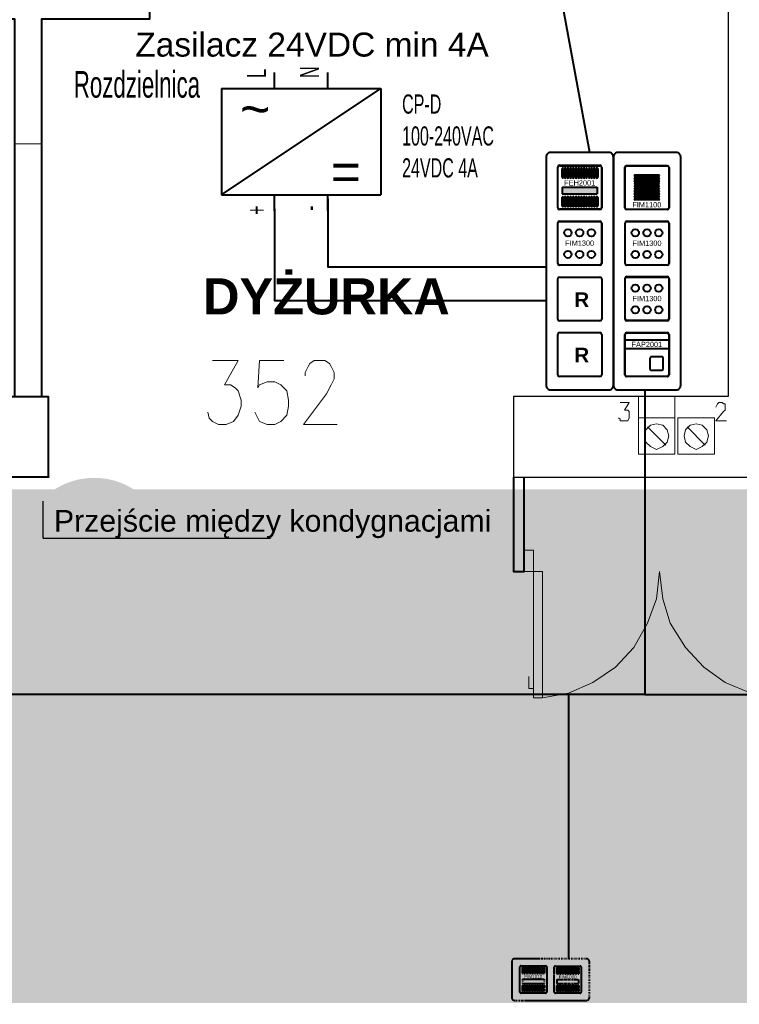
# Model space of a CAD drawing. Header units: millimetres. Extents: x 1 to 17496, y 1 to 30809.
# Tile 172 of 256: x 7559 to 7957, y 28782 to 29327. Entities that reach past the tile are written whole.
import ezdxf
from ezdxf.enums import TextEntityAlignment as Align

# ---------------------------------------------------------------- set-up
doc = ezdxf.new("R2010")
doc.units = ezdxf.units.MM
doc.linetypes.add('BORDER', pattern=[1.75, 0.5, -0.25, 0.5, -0.25, 0, -0.25])
doc.linetypes.add('CENTER', pattern=[2, 1.25, -0.25, 0.25, -0.25])
for name, color, linetype, lineweight in [('0_Przyz_centrale pielegniarskie', 1, 'Continuous', 40), ('0_Przyz_FIM1000', 1, 'CENTER', 40), ('0_Przyz_FIM1100', 1, 'BORDER', 40), ('0_Przyz_instalacja do central', 1, 'Continuous', 40), ('0_Przyz_Ramka x4', 1, 'BORDER', 40), ('0_Przyz_zasilacz', 30, 'Continuous', 40), ('2DE_TXTFUN', 41, 'Continuous', 18), ('2DE_TXTLNK', 171, 'Continuous', 18), ('2DE_TXTOTH', 41, 'Continuous', 18), ('2DE_TXTPFN', 151, 'Continuous', 18), ('N_SSP_ewakuacja', 4, 'CENTER', 40)]:
    doc.layers.add(name, color=color, linetype=linetype, lineweight=lineweight)
for name, color, linetype in [('2DE_TXTMARK', 41, 'Continuous'), ('2DE_TXTNUM', 11, 'Continuous'), ('2DE_TXTPIN', 131, 'Continuous'), ('CP_UCSSPEC', 7, 'Continuous'), ('Opisy', 255, 'Continuous'), ('PDF _Geometria', 7, 'Continuous'), ('SSP_pomoce', 7, 'Continuous')]:
    doc.layers.add(name, color=color, linetype=linetype)
doc.layers.get('CP_UCSSPEC').off()
doc.styles.add('arial', font='arialbd.ttf')
doc.styles.add('CP_ATTR', font='ARIAL.TTF')
doc.styles.add('CP_DESC', font='arial.ttf')
doc.styles.add('CP_ELATT', font='ARIAL.TTF')
doc.styles.add('CP_ELATT_IT', font='ARIAL.TTF', dxfattribs={"oblique": 15})

# ---------------------------------------------------------------- blocks, each defined once
blk = doc.blocks.new('CPELDDS28_zfcpn1o')
for q in [(0, 1.7), (10.5, 0)]:
    blk.add_line((0, 0), q)
at = {"linetype": 'ByBlock', "style": 'CP_ATTR', "flags": 12}
blk.add_attdef('TYPESIZE', (0.5, 0.3), '', height=1, dxfattribs=at)
at = {"linetype": 'ByBlock', "style": 'CP_ATTR', "flags": 9}
blk.add_attdef('VAL', text='', height=0.00005, rotation=270, dxfattribs=at).set_placement((0.732, 0.092), align=Align.MIDDLE_LEFT)
blk = doc.blocks.new('2de_abb_sig_046_18mvjo')
blk.add_lwpolyline([(0, 40), (0, 0, 0.414214), (1.5, -1.5), (21.5, -1.5, 0.414214), (23, 0), (23, 40, 0.414214), (21.5, 41.5), (1.5, 41.5, 0.414214)], format="xyb", close=True)
at = {"flags": 128}
for points in [[(4, 22.6), (4, 36.4)], [(4.6, 37), (18.4, 37)], [(19, 36.4), (19, 22.6)], [(18.4, 22), (4.6, 22)], [(4, 3.6), (4, 17.4)], [(4.6, 18), (18.4, 18)], [(19, 17.4), (19, 3.6)], [(18.4, 3), (4.6, 3)]]:
    blk.add_lwpolyline(points, dxfattribs=at)
for centre, start, end in [((4.6, 36.4), 90, 180), ((18.4, 36.4), 0, 90), ((4.6, 22.6), 180, 270), ((18.4, 22.6), 270, 0), ((4.6, 17.4), 90, 180), ((18.4, 17.4), 0, 90), ((4.6, 3.6), 180, 270), ((18.4, 3.6), 270, 0)]:
    blk.add_arc(centre, 0.6, start, end)
at = {"linetype": 'Continuous', "style": 'CP_ATTR', "flags": 9}
for tag in ['NAME', 'ARTICLE', 'MARK2', 'OTHER1', 'PRODUCT-TYPE', 'ORDER-NO', 'PRODUCER', 'VOLTAGE', 'CURRENT', 'POWER', 'CHARACTER', 'IP', 'OTHER', 'LINK', 'WEIGHT', 'NUMBER', 'GROUP', 'FUNCTION', 'EL-STATUS']:
    blk.add_attdef(tag, text='', height=0.00005, dxfattribs=at).set_placement((0, 0), align=Align.MIDDLE_LEFT)
at = {"layer": '2DE_TXTMARK', "linetype": 'ByBlock', "style": 'CP_ATTR', "width": 0.8, "flags": 8}
blk.add_attdef('MARK1', text='', height=1.8, dxfattribs=at).set_placement((11.5, 47), align=Align.CENTER)
at = {"layer": '2DE_TXTNUM', "style": 'CP_ELATT', "width": 0.8}
blk.add_attdef('TAG', text='', height=2.5, dxfattribs=at).set_placement((11.5, 43), align=Align.CENTER)
blk = doc.blocks.new('2de_abb_sig_048_1agh03')
blk.add_lwpolyline([(0, 78), (0, 0, 0.414214), (1.5, -1.5), (21.5, -1.5, 0.414214), (23, 0), (23, 78, 0.414214), (21.5, 79.5), (1.5, 79.5, 0.414214)], format="xyb", close=True)
at = {"flags": 128}
for points in [[(4, 60.6), (4, 74.4)], [(4.6, 75), (18.4, 75)], [(19, 74.4), (19, 60.6)], [(18.4, 60), (4.6, 60)], [(4, 41.6), (4, 55.4)], [(4.6, 56), (18.4, 56)], [(19, 55.4), (19, 41.6)], [(18.4, 41), (4.6, 41)], [(4.6, 37), (18.4, 37)], [(4, 22.6), (4, 36.4)], [(19, 36.4), (19, 22.6)], [(18.4, 22), (4.6, 22)], [(4, 3.6), (4, 17.4)], [(4.6, 18), (18.4, 18)], [(19, 17.4), (19, 3.6)], [(18.4, 3), (4.6, 3)]]:
    blk.add_lwpolyline(points, dxfattribs=at)
for centre, start, end in [((4.6, 74.4), 90, 180), ((18.4, 74.4), 0, 90), ((4.6, 60.6), 180, 270), ((18.4, 60.6), 270, 0), ((4.6, 55.4), 90, 180), ((18.4, 55.4), 0, 90), ((4.6, 41.6), 180, 270), ((18.4, 41.6), 270, 0), ((4.6, 36.4), 90, 180), ((18.4, 36.4), 0, 90), ((4.6, 22.6), 180, 270), ((18.4, 22.6), 270, 0), ((4.6, 17.4), 90, 180), ((18.4, 17.4), 0, 90), ((4.6, 3.6), 180, 270), ((18.4, 3.6), 270, 0)]:
    blk.add_arc(centre, 0.6, start, end)
at = {"linetype": 'Continuous', "style": 'CP_ATTR', "flags": 9}
for tag in ['NAME', 'ARTICLE', 'MARK2', 'OTHER1', 'PRODUCT-TYPE', 'ORDER-NO', 'PRODUCER', 'VOLTAGE', 'CURRENT', 'POWER', 'CHARACTER', 'IP', 'OTHER', 'LINK', 'WEIGHT', 'NUMBER', 'GROUP', 'FUNCTION', 'EL-STATUS']:
    blk.add_attdef(tag, text='', height=0.00005, dxfattribs=at).set_placement((0, 0), align=Align.MIDDLE_LEFT)
at = {"layer": '2DE_TXTMARK', "linetype": 'ByBlock', "style": 'CP_ATTR', "width": 0.8, "flags": 8}
blk.add_attdef('MARK1', text='', height=1.8, dxfattribs=at).set_placement((11.5, 85), align=Align.CENTER)
at = {"layer": '2DE_TXTNUM', "style": 'CP_ELATT', "width": 0.8}
blk.add_attdef('TAG', text='', height=2.5, dxfattribs=at).set_placement((11.5, 81), align=Align.CENTER)
blk = doc.blocks.new('2de_abb_sig_009_fzxdpzh')
at = {"flags": 128}
for points in [[(0, -6.9), (0, 6.9)], [(0.6, 7.5), (14.4, 7.5)], [(15, 6.9), (15, -6.9)], [(14.4, -7.5), (0.6, -7.5)]]:
    blk.add_lwpolyline(points, dxfattribs=at)
for centre in [(3.5, 3.55), (7.5, 3.55), (11.5, 3.55), (3.5, -3.84), (7.5, -3.84), (11.5, -3.84)]:
    blk.add_circle(centre, 1.25)
for centre, start, end in [((0.6, 6.9), 90, 180), ((14.4, 6.9), 0, 90), ((0.6, -6.9), 180, 270), ((14.4, -6.9), 270, 0)]:
    blk.add_arc(centre, 0.6, start, end)
at = {"linetype": 'Continuous', "style": 'CP_ATTR', "flags": 9}
for tag in ['EL-STATUS', 'FUNCTION', 'GROUP', 'NUMBER', 'WEIGHT', 'LINK', 'OTHER', 'IP', 'CHARACTER', 'POWER', 'CURRENT', 'VOLTAGE', 'PRODUCER', 'ORDER-NO', 'PRODUCT-TYPE', 'OTHER1', 'MARK2', 'ARTICLE', 'NAME']:
    blk.add_attdef(tag, text='', height=0.00005, dxfattribs=at).set_placement((0, -6.9), align=Align.MIDDLE_LEFT)
at = {"layer": '2DE_TXTMARK', "linetype": 'ByBlock', "style": 'CP_ATTR', "width": 0.8, "flags": 8}
blk.add_attdef('MARK1', text='', height=1.8, dxfattribs=at).set_placement((7.5, 0), align=Align.MIDDLE_CENTER)
at = {"layer": '2DE_TXTNUM', "style": 'CP_ELATT', "width": 0.8}
blk.add_attdef('TAG', text='', height=2.5, dxfattribs=at).set_placement((7.5, 9), align=Align.CENTER)
blk = doc.blocks.new('2de_abb_sig_003_fzx6u4z')
blk.add_hatch(color=10).paths.add_polyline_path([(1.5, -2.25), (13.5, -2.25), (13.5, 0), (1.5, 0)])
at = {"color": 10}
for p, q in [((1.5, 0), (13.5, 0)), ((1.5, 0), (1.5, -2.25)), ((13.5, 0), (13.5, -2.25)), ((1.5, -2.25), (13.5, -2.25))]:
    blk.add_line(p, q, dxfattribs=at)
at = {"flags": 128}
for points in [[(0, -6.9), (0, 6.9)], [(0.6, 7.5), (14.4, 7.5)], [(15, 6.9), (15, -6.9)], [(14.4, -7.5), (0.6, -7.5)]]:
    blk.add_lwpolyline(points, dxfattribs=at)
for points in [[(1.5, 3.38), (1.5, 6.38)], [(1.95, 6.38), (1.95, 3.38)], [(2.4, 3.38), (2.4, 6.38)], [(2.85, 6.38), (2.85, 3.38)], [(3.3, 3.38), (3.3, 6.38)], [(3.75, 6.38), (3.75, 3.38)], [(4.2, 3.38), (4.2, 6.38)], [(4.65, 6.38), (4.65, 3.38)], [(5.1, 3.38), (5.1, 6.38)], [(5.55, 6.38), (5.55, 3.38)], [(6, 3.38), (6, 6.38)], [(6.45, 6.38), (6.45, 3.38)], [(6.9, 3.38), (6.9, 6.38)], [(7.35, 6.38), (7.35, 3.38)], [(7.8, 3.38), (7.8, 6.38)], [(8.25, 6.38), (8.25, 3.38)], [(8.7, 3.38), (8.7, 6.38)], [(9.15, 6.38), (9.15, 3.38)], [(9.6, 3.38), (9.6, 6.38)], [(10.05, 6.38), (10.05, 3.38)], [(10.5, 3.38), (10.5, 6.38)], [(10.95, 6.38), (10.95, 3.38)], [(11.4, 3.38), (11.4, 6.38)], [(11.85, 6.38), (11.85, 3.38)], [(12.3, 3.38), (12.3, 6.38)], [(12.75, 6.38), (12.75, 3.38)], [(13.2, 3.38), (13.2, 6.38)], [(13.65, 6.38), (13.65, 3.38)], [(1.5, -6.38), (1.5, -3.38)], [(1.95, -3.38), (1.95, -6.38)], [(2.4, -6.38), (2.4, -3.38)], [(2.85, -3.38), (2.85, -6.38)], [(3.3, -6.38), (3.3, -3.38)], [(3.75, -3.38), (3.75, -6.38)], [(4.2, -6.38), (4.2, -3.38)], [(4.65, -3.38), (4.65, -6.38)], [(5.1, -6.38), (5.1, -3.38)], [(5.55, -3.38), (5.55, -6.38)], [(6, -6.38), (6, -3.38)], [(6.45, -3.38), (6.45, -6.38)], [(6.9, -6.38), (6.9, -3.38)], [(7.35, -3.38), (7.35, -6.38)], [(7.8, -6.38), (7.8, -3.38)], [(8.25, -3.38), (8.25, -6.38)], [(8.7, -6.38), (8.7, -3.38)], [(9.15, -3.38), (9.15, -6.38)], [(9.6, -6.38), (9.6, -3.38)], [(10.05, -3.38), (10.05, -6.38)], [(10.5, -6.38), (10.5, -3.38)], [(10.95, -3.38), (10.95, -6.38)], [(11.4, -6.38), (11.4, -3.38)], [(11.85, -3.38), (11.85, -6.38)], [(12.3, -6.38), (12.3, -3.38)], [(12.75, -3.38), (12.75, -6.38)], [(13.2, -6.38), (13.2, -3.38)], [(13.65, -3.38), (13.65, -6.38)]]:
    blk.add_lwpolyline(points)
for centre, radius, start, end in [((0.6, 6.9), 0.6, 90, 180), ((14.4, 6.9), 0.6, 0, 90), ((1.73, 6.38), 0.225, 0, 180), ((1.73, 3.38), 0.225, 180, 0), ((2.63, 6.38), 0.225, 0, 180), ((2.63, 3.38), 0.225, 180, 0), ((3.53, 6.38), 0.225, 0, 180), ((3.53, 3.38), 0.225, 180, 0), ((4.43, 6.38), 0.225, 0, 180), ((4.43, 3.38), 0.225, 180, 0), ((5.33, 6.38), 0.225, 0, 180), ((5.33, 3.38), 0.225, 180, 0), ((6.23, 6.38), 0.225, 0, 180), ((6.23, 3.38), 0.225, 180, 0), ((7.13, 6.38), 0.225, 0, 180), ((7.13, 3.38), 0.225, 180, 0), ((8.03, 6.38), 0.225, 0, 180), ((8.03, 3.38), 0.225, 180, 0), ((8.93, 6.38), 0.225, 0, 180), ((8.93, 3.38), 0.225, 180, 0), ((9.83, 6.38), 0.225, 0, 180), ((9.83, 3.38), 0.225, 180, 0), ((10.73, 6.38), 0.225, 0, 180), ((10.73, 3.38), 0.225, 180, 0), ((11.63, 6.38), 0.225, 0, 180), ((11.63, 3.38), 0.225, 180, 0), ((12.53, 6.38), 0.225, 0, 180), ((12.53, 3.38), 0.225, 180, 0), ((13.43, 6.38), 0.225, 0, 180), ((13.43, 3.38), 0.225, 180, 0), ((1.73, -3.38), 0.225, 0, 180), ((2.63, -3.38), 0.225, 0, 180), ((3.53, -3.38), 0.225, 0, 180), ((4.43, -3.38), 0.225, 0, 180), ((5.33, -3.38), 0.225, 0, 180), ((6.23, -3.38), 0.225, 0, 180), ((7.13, -3.38), 0.225, 0, 180), ((8.03, -3.38), 0.225, 0, 180), ((8.93, -3.38), 0.225, 0, 180), ((9.83, -3.38), 0.225, 0, 180), ((10.73, -3.38), 0.225, 0, 180), ((11.63, -3.38), 0.225, 0, 180), ((12.53, -3.38), 0.225, 0, 180), ((13.43, -3.38), 0.225, 0, 180), ((1.73, -6.38), 0.225, 180, 0), ((2.63, -6.38), 0.225, 180, 0), ((3.53, -6.38), 0.225, 180, 0), ((4.43, -6.38), 0.225, 180, 0), ((5.33, -6.38), 0.225, 180, 0), ((6.23, -6.38), 0.225, 180, 0), ((7.13, -6.38), 0.225, 180, 0), ((8.03, -6.38), 0.225, 180, 0), ((8.93, -6.38), 0.225, 180, 0), ((9.83, -6.38), 0.225, 180, 0), ((10.73, -6.38), 0.225, 180, 0), ((11.63, -6.38), 0.225, 180, 0), ((12.53, -6.38), 0.225, 180, 0), ((13.43, -6.38), 0.225, 180, 0), ((0.6, -6.9), 0.6, 180, 270), ((14.4, -6.9), 0.6, 270, 0)]:
    blk.add_arc(centre, radius, start, end)
at = {"linetype": 'Continuous', "style": 'CP_ATTR', "flags": 9}
for tag in ['EL-STATUS', 'FUNCTION', 'GROUP', 'NUMBER', 'WEIGHT', 'LINK', 'OTHER', 'IP', 'CHARACTER', 'POWER', 'CURRENT', 'VOLTAGE', 'PRODUCER', 'ORDER-NO', 'PRODUCT-TYPE', 'OTHER1', 'MARK2', 'ARTICLE', 'NAME']:
    blk.add_attdef(tag, text='', height=0.00005, dxfattribs=at).set_placement((0, -6.9), align=Align.MIDDLE_LEFT)
at = {"layer": '2DE_TXTMARK', "linetype": 'ByBlock', "style": 'CP_ATTR', "width": 0.8, "flags": 8}
blk.add_attdef('MARK1', text='', height=1.8, dxfattribs=at).set_placement((7.5, 1.5), align=Align.MIDDLE_CENTER)
at = {"layer": '2DE_TXTNUM', "style": 'CP_ELATT', "width": 0.8}
blk.add_attdef('TAG', text='', height=2.5, dxfattribs=at).set_placement((7.5, 9), align=Align.CENTER)
blk = doc.blocks.new('2de_abb_sig_006_fzxhx6d')
at = {"flags": 128}
for points in [[(0, -6.9), (0, 6.9)], [(0.6, 7.5), (14.4, 7.5)], [(15, 6.9), (15, -6.9)], [(14.4, -7.5), (0.6, -7.5)]]:
    blk.add_lwpolyline(points, dxfattribs=at)
for points in [[(3.45, 4.27), (11.55, 4.27)], [(11.55, 3.82), (3.45, 3.82)], [(3.45, 3.37), (11.55, 3.37)], [(11.55, 2.92), (3.45, 2.92)], [(3.45, 2.47), (11.55, 2.47)], [(11.55, 2.02), (3.45, 2.02)], [(3.45, 1.57), (11.55, 1.57)], [(11.55, 1.12), (3.45, 1.12)], [(3.45, 0.67), (11.55, 0.67)], [(11.55, 0.22), (3.45, 0.22)], [(3.45, -0.22), (11.55, -0.22)], [(11.55, -0.67), (3.45, -0.67)], [(3.45, -1.12), (11.55, -1.12)], [(11.55, -1.57), (3.45, -1.57)], [(3.45, -2.02), (11.55, -2.02)], [(11.55, -2.47), (3.45, -2.47)], [(3.45, -2.92), (11.55, -2.92)], [(11.55, -3.37), (3.45, -3.37)], [(3.45, -3.82), (11.55, -3.82)], [(11.55, -4.27), (3.45, -4.27)]]:
    blk.add_lwpolyline(points)
for centre, radius, start, end in [((0.6, 6.9), 0.6, 90, 180), ((14.4, 6.9), 0.6, 0, 90), ((3.45, 4.05), 0.225, 90, 270), ((3.45, 3.15), 0.225, 90, 270), ((11.55, 4.05), 0.225, 270, 90), ((11.55, 3.15), 0.225, 270, 90), ((3.45, 2.25), 0.225, 90, 270), ((3.45, 1.35), 0.225, 90, 270), ((3.45, 0.45), 0.225, 90, 270), ((11.55, 2.25), 0.225, 270, 90), ((11.55, 1.35), 0.225, 270, 90), ((11.55, 0.45), 0.225, 270, 90), ((3.45, -0.45), 0.225, 90, 270), ((3.45, -1.35), 0.225, 90, 270), ((3.45, -2.25), 0.225, 90, 270), ((3.45, -3.15), 0.225, 90, 270), ((11.55, -0.45), 0.225, 270, 90), ((11.55, -1.35), 0.225, 270, 90), ((11.55, -2.25), 0.225, 270, 90), ((11.55, -3.15), 0.225, 270, 90), ((3.45, -4.05), 0.225, 90, 270), ((11.55, -4.05), 0.225, 270, 90), ((0.6, -6.9), 0.6, 180, 270), ((14.4, -6.9), 0.6, 270, 0)]:
    blk.add_arc(centre, radius, start, end)
at = {"linetype": 'Continuous', "style": 'CP_ATTR', "flags": 9}
for tag in ['NAME', 'ARTICLE', 'MARK2', 'OTHER1', 'PRODUCT-TYPE', 'ORDER-NO', 'PRODUCER', 'VOLTAGE', 'CURRENT', 'POWER', 'CHARACTER', 'IP', 'OTHER', 'LINK', 'WEIGHT', 'NUMBER', 'GROUP', 'FUNCTION', 'EL-STATUS']:
    blk.add_attdef(tag, text='', height=0.00005, dxfattribs=at).set_placement((0, -6.9), align=Align.MIDDLE_LEFT)
at = {"layer": '2DE_TXTMARK', "linetype": 'ByBlock', "style": 'CP_ATTR', "width": 0.8, "flags": 8}
blk.add_attdef('MARK1', text='', height=1.8, dxfattribs=at).set_placement((7.5, -5.89), align=Align.MIDDLE_CENTER)
at = {"layer": '2DE_TXTNUM', "style": 'CP_ELATT', "width": 0.8}
blk.add_attdef('TAG', text='', height=2.5, dxfattribs=at).set_placement((7.5, 9), align=Align.CENTER)
blk = doc.blocks.new('2de_abb_sig_007_fzx2ohn')
blk.add_hatch(color=10).paths.add_polyline_path([(1.5, -2.25), (13.5, -2.25), (13.5, 0), (1.5, 0)])
at = {"color": 10}
for p, q in [((1.5, 0), (13.5, 0)), ((1.5, 0), (1.5, -2.25)), ((13.5, 0), (13.5, -2.25)), ((1.5, -2.25), (13.5, -2.25))]:
    blk.add_line(p, q, dxfattribs=at)
at = {"flags": 128}
for points in [[(0, -6.9), (0, 6.9)], [(0.6, 7.5), (14.4, 7.5)], [(15, 6.9), (15, -6.9)], [(14.4, -7.5), (0.6, -7.5)]]:
    blk.add_lwpolyline(points, dxfattribs=at)
for points in [[(1.5, 3.38), (1.5, 6.38)], [(1.95, 6.38), (1.95, 3.38)], [(2.4, 3.38), (2.4, 6.38)], [(2.85, 6.38), (2.85, 3.38)], [(3.3, 3.38), (3.3, 6.38)], [(3.75, 6.38), (3.75, 3.38)], [(4.2, 3.38), (4.2, 6.38)], [(4.65, 6.38), (4.65, 3.38)], [(5.1, 3.38), (5.1, 6.38)], [(5.55, 6.38), (5.55, 3.38)], [(6, 3.38), (6, 6.38)], [(6.45, 6.38), (6.45, 3.38)], [(6.9, 3.38), (6.9, 6.38)], [(7.35, 6.38), (7.35, 3.38)], [(7.8, 3.38), (7.8, 6.38)], [(8.25, 6.38), (8.25, 3.38)], [(8.7, 3.38), (8.7, 6.38)], [(9.15, 6.38), (9.15, 3.38)], [(9.6, 3.38), (9.6, 6.38)], [(10.05, 6.38), (10.05, 3.38)], [(10.5, 3.38), (10.5, 6.38)], [(10.95, 6.38), (10.95, 3.38)], [(11.4, 3.38), (11.4, 6.38)], [(11.85, 6.38), (11.85, 3.38)], [(12.3, 3.38), (12.3, 6.38)], [(12.75, 6.38), (12.75, 3.38)], [(13.2, 3.38), (13.2, 6.38)], [(13.65, 6.38), (13.65, 3.38)], [(1.5, -6.38), (1.5, -3.38)], [(1.95, -3.38), (1.95, -6.38)], [(2.4, -6.38), (2.4, -3.38)], [(2.85, -3.38), (2.85, -6.38)], [(3.3, -6.38), (3.3, -3.38)], [(3.75, -3.38), (3.75, -6.38)], [(4.2, -6.38), (4.2, -3.38)], [(4.65, -3.38), (4.65, -6.38)], [(5.1, -6.38), (5.1, -3.38)], [(5.55, -3.38), (5.55, -6.38)], [(6, -6.38), (6, -3.38)], [(6.45, -3.38), (6.45, -6.38)], [(6.9, -6.38), (6.9, -3.38)], [(7.35, -3.38), (7.35, -6.38)], [(7.8, -6.38), (7.8, -3.38)], [(8.25, -3.38), (8.25, -6.38)], [(8.7, -6.38), (8.7, -3.38)], [(9.15, -3.38), (9.15, -6.38)], [(9.6, -6.38), (9.6, -3.38)], [(10.05, -3.38), (10.05, -6.38)], [(10.5, -6.38), (10.5, -3.38)], [(10.95, -3.38), (10.95, -6.38)], [(11.4, -6.38), (11.4, -3.38)], [(11.85, -3.38), (11.85, -6.38)], [(12.3, -6.38), (12.3, -3.38)], [(12.75, -3.38), (12.75, -6.38)], [(13.2, -6.38), (13.2, -3.38)], [(13.65, -3.38), (13.65, -6.38)]]:
    blk.add_lwpolyline(points)
for centre, radius, start, end in [((0.6, 6.9), 0.6, 90, 180), ((1.73, 6.38), 0.225, 0, 180), ((2.63, 6.38), 0.225, 0, 180), ((3.53, 6.38), 0.225, 0, 180), ((4.43, 6.38), 0.225, 0, 180), ((5.33, 6.38), 0.225, 0, 180), ((6.23, 6.38), 0.225, 0, 180), ((7.13, 6.38), 0.225, 0, 180), ((8.03, 6.38), 0.225, 0, 180), ((8.93, 6.38), 0.225, 0, 180), ((9.83, 6.38), 0.225, 0, 180), ((10.73, 6.38), 0.225, 0, 180), ((11.63, 6.38), 0.225, 0, 180), ((12.53, 6.38), 0.225, 0, 180), ((13.43, 6.38), 0.225, 0, 180), ((14.4, 6.9), 0.6, 0, 90), ((1.73, 3.38), 0.225, 180, 0), ((2.63, 3.38), 0.225, 180, 0), ((3.53, 3.38), 0.225, 180, 0), ((4.43, 3.38), 0.225, 180, 0), ((5.33, 3.38), 0.225, 180, 0), ((6.23, 3.38), 0.225, 180, 0), ((7.13, 3.38), 0.225, 180, 0), ((8.03, 3.38), 0.225, 180, 0), ((8.93, 3.38), 0.225, 180, 0), ((9.83, 3.38), 0.225, 180, 0), ((10.73, 3.38), 0.225, 180, 0), ((11.63, 3.38), 0.225, 180, 0), ((12.53, 3.38), 0.225, 180, 0), ((13.43, 3.38), 0.225, 180, 0), ((1.73, -3.38), 0.225, 0, 180), ((2.63, -3.38), 0.225, 0, 180), ((3.53, -3.38), 0.225, 0, 180), ((4.43, -3.38), 0.225, 0, 180), ((5.33, -3.38), 0.225, 0, 180), ((6.23, -3.38), 0.225, 0, 180), ((7.13, -3.38), 0.225, 0, 180), ((8.03, -3.38), 0.225, 0, 180), ((8.93, -3.38), 0.225, 0, 180), ((9.83, -3.38), 0.225, 0, 180), ((10.73, -3.38), 0.225, 0, 180), ((11.63, -3.38), 0.225, 0, 180), ((12.53, -3.38), 0.225, 0, 180), ((13.43, -3.38), 0.225, 0, 180), ((0.6, -6.9), 0.6, 180, 270), ((1.73, -6.38), 0.225, 180, 0), ((2.63, -6.38), 0.225, 180, 0), ((3.53, -6.38), 0.225, 180, 0), ((4.43, -6.38), 0.225, 180, 0), ((5.33, -6.38), 0.225, 180, 0), ((6.23, -6.38), 0.225, 180, 0), ((7.13, -6.38), 0.225, 180, 0), ((8.03, -6.38), 0.225, 180, 0), ((8.93, -6.38), 0.225, 180, 0), ((9.83, -6.38), 0.225, 180, 0), ((10.73, -6.38), 0.225, 180, 0), ((11.63, -6.38), 0.225, 180, 0), ((12.53, -6.38), 0.225, 180, 0), ((13.43, -6.38), 0.225, 180, 0), ((14.4, -6.9), 0.6, 270, 0)]:
    blk.add_arc(centre, radius, start, end)
at = {"linetype": 'Continuous', "style": 'CP_ATTR', "flags": 9}
for tag in ['EL-STATUS', 'FUNCTION', 'GROUP', 'NUMBER', 'WEIGHT', 'LINK', 'OTHER', 'IP', 'CHARACTER', 'POWER', 'CURRENT', 'VOLTAGE', 'PRODUCER', 'ORDER-NO', 'PRODUCT-TYPE', 'OTHER1', 'MARK2', 'ARTICLE', 'NAME']:
    blk.add_attdef(tag, text='', height=0.00005, dxfattribs=at).set_placement((0, -6.9), align=Align.MIDDLE_LEFT)
at = {"layer": '2DE_TXTMARK', "linetype": 'ByBlock', "style": 'CP_ATTR', "width": 0.8, "flags": 8}
blk.add_attdef('MARK1', text='', height=1.8, dxfattribs=at).set_placement((7.5, 1.5), align=Align.MIDDLE_CENTER)
at = {"layer": '2DE_TXTNUM', "style": 'CP_ELATT', "width": 0.8}
blk.add_attdef('TAG', text='', height=2.5, dxfattribs=at).set_placement((7.5, 9), align=Align.CENTER)
blk = doc.blocks.new('2de_abb_sig_010_fzx1zps')
for p, q in [((15, 5), (0, 5)), ((15, 2), (0, 2)), ((8.57, -1.2), (8.57, -4.8)), ((12.63, -0.75), (9.01, -0.75)), ((13.07, -4.8), (13.07, -1.2)), ((9.02, -5.25), (12.62, -5.25)), ((13.07, -4.35), (13.07, -4.35))]:
    blk.add_line(p, q)
at = {"flags": 128}
for points in [[(0, -6.9), (0, 6.9)], [(0.6, 7.5), (14.4, 7.5)], [(15, 6.9), (15, -6.9)], [(14.4, -7.5), (0.6, -7.5)]]:
    blk.add_lwpolyline(points, dxfattribs=at)
for centre, radius, start, end in [((0.6, 6.9), 0.6, 90, 180), ((14.4, 6.9), 0.6, 0, 90), ((9.02, -1.2), 0.45, 88.7598, 180), ((12.62, -1.2), 0.45, 0, 91.2402), ((9.02, -4.8), 0.45, 180, 270), ((12.62, -4.8), 0.45, 270, 0), ((0.6, -6.9), 0.6, 180, 270), ((14.4, -6.9), 0.6, 270, 0)]:
    blk.add_arc(centre, radius, start, end)
at = {"linetype": 'Continuous', "style": 'CP_ATTR', "flags": 9}
for tag in ['NAME', 'ARTICLE', 'MARK2', 'OTHER1', 'PRODUCT-TYPE', 'ORDER-NO', 'PRODUCER', 'VOLTAGE', 'CURRENT', 'POWER', 'CHARACTER', 'IP', 'OTHER', 'LINK', 'WEIGHT', 'NUMBER', 'GROUP', 'FUNCTION', 'EL-STATUS']:
    blk.add_attdef(tag, text='', height=0.00005, dxfattribs=at).set_placement((0, -6.9), align=Align.MIDDLE_LEFT)
at = {"layer": '2DE_TXTMARK', "linetype": 'ByBlock', "style": 'CP_ATTR', "width": 0.8, "flags": 8}
blk.add_attdef('MARK1', text='', height=1.8, dxfattribs=at).set_placement((7.5, 3.5), align=Align.MIDDLE_CENTER)
at = {"layer": '2DE_TXTNUM', "style": 'CP_ELATT', "width": 0.8}
blk.add_attdef('TAG', text='', height=2.5, dxfattribs=at).set_placement((7.5, 9), align=Align.CENTER)
blk = doc.blocks.new('2de_abb_sig_005_fzxsvu1')
blk.add_hatch(color=50).paths.add_polyline_path([(1.5, -2.25), (13.5, -2.25), (13.5, 0), (1.5, 0)])
at = {"color": 50}
for p, q in [((1.5, 0), (13.5, 0)), ((1.5, 0), (1.5, -2.25)), ((13.5, 0), (13.5, -2.25)), ((1.5, -2.25), (13.5, -2.25))]:
    blk.add_line(p, q, dxfattribs=at)
at = {"flags": 128}
for points in [[(0, -6.9), (0, 6.9)], [(0.6, 7.5), (14.4, 7.5)], [(15, 6.9), (15, -6.9)], [(14.4, -7.5), (0.6, -7.5)]]:
    blk.add_lwpolyline(points, dxfattribs=at)
for points in [[(1.5, 3.38), (1.5, 6.38)], [(1.95, 6.38), (1.95, 3.38)], [(2.4, 3.38), (2.4, 6.38)], [(2.85, 6.38), (2.85, 3.38)], [(3.3, 3.38), (3.3, 6.38)], [(3.75, 6.38), (3.75, 3.38)], [(4.2, 3.38), (4.2, 6.38)], [(4.65, 6.38), (4.65, 3.38)], [(5.1, 3.38), (5.1, 6.38)], [(5.55, 6.38), (5.55, 3.38)], [(6, 3.38), (6, 6.38)], [(6.45, 6.38), (6.45, 3.38)], [(6.9, 3.38), (6.9, 6.38)], [(7.35, 6.38), (7.35, 3.38)], [(7.8, 3.38), (7.8, 6.38)], [(8.25, 6.38), (8.25, 3.38)], [(8.7, 3.38), (8.7, 6.38)], [(9.15, 6.38), (9.15, 3.38)], [(9.6, 3.38), (9.6, 6.38)], [(10.05, 6.38), (10.05, 3.38)], [(10.5, 3.38), (10.5, 6.38)], [(10.95, 6.38), (10.95, 3.38)], [(11.4, 3.38), (11.4, 6.38)], [(11.85, 6.38), (11.85, 3.38)], [(12.3, 3.38), (12.3, 6.38)], [(12.75, 6.38), (12.75, 3.38)], [(13.2, 3.38), (13.2, 6.38)], [(13.65, 6.38), (13.65, 3.38)], [(1.5, -6.38), (1.5, -3.38)], [(1.95, -3.38), (1.95, -6.38)], [(2.4, -6.38), (2.4, -3.38)], [(2.85, -3.38), (2.85, -6.38)], [(3.3, -6.38), (3.3, -3.38)], [(3.75, -3.38), (3.75, -6.38)], [(4.2, -6.38), (4.2, -3.38)], [(4.65, -3.38), (4.65, -6.38)], [(5.1, -6.38), (5.1, -3.38)], [(5.55, -3.38), (5.55, -6.38)], [(6, -6.38), (6, -3.38)], [(6.45, -3.38), (6.45, -6.38)], [(6.9, -6.38), (6.9, -3.38)], [(7.35, -3.38), (7.35, -6.38)], [(7.8, -6.38), (7.8, -3.38)], [(8.25, -3.38), (8.25, -6.38)], [(8.7, -6.38), (8.7, -3.38)], [(9.15, -3.38), (9.15, -6.38)], [(9.6, -6.38), (9.6, -3.38)], [(10.05, -3.38), (10.05, -6.38)], [(10.5, -6.38), (10.5, -3.38)], [(10.95, -3.38), (10.95, -6.38)], [(11.4, -6.38), (11.4, -3.38)], [(11.85, -3.38), (11.85, -6.38)], [(12.3, -6.38), (12.3, -3.38)], [(12.75, -3.38), (12.75, -6.38)], [(13.2, -6.38), (13.2, -3.38)], [(13.65, -3.38), (13.65, -6.38)]]:
    blk.add_lwpolyline(points)
for centre, radius, start, end in [((0.6, 6.9), 0.6, 90, 180), ((1.73, 6.38), 0.225, 0, 180), ((2.63, 6.38), 0.225, 0, 180), ((3.53, 6.38), 0.225, 0, 180), ((4.43, 6.38), 0.225, 0, 180), ((5.33, 6.38), 0.225, 0, 180), ((6.23, 6.38), 0.225, 0, 180), ((7.13, 6.38), 0.225, 0, 180), ((8.03, 6.38), 0.225, 0, 180), ((8.93, 6.38), 0.225, 0, 180), ((9.83, 6.38), 0.225, 0, 180), ((10.73, 6.38), 0.225, 0, 180), ((11.63, 6.38), 0.225, 0, 180), ((12.53, 6.38), 0.225, 0, 180), ((13.43, 6.38), 0.225, 0, 180), ((14.4, 6.9), 0.6, 0, 90), ((1.73, 3.38), 0.225, 180, 0), ((2.63, 3.38), 0.225, 180, 0), ((3.53, 3.38), 0.225, 180, 0), ((4.43, 3.38), 0.225, 180, 0), ((5.33, 3.38), 0.225, 180, 0), ((6.23, 3.38), 0.225, 180, 0), ((7.13, 3.38), 0.225, 180, 0), ((8.03, 3.38), 0.225, 180, 0), ((8.93, 3.38), 0.225, 180, 0), ((9.83, 3.38), 0.225, 180, 0), ((10.73, 3.38), 0.225, 180, 0), ((11.63, 3.38), 0.225, 180, 0), ((12.53, 3.38), 0.225, 180, 0), ((13.43, 3.38), 0.225, 180, 0), ((1.73, -3.38), 0.225, 0, 180), ((2.63, -3.38), 0.225, 0, 180), ((3.53, -3.38), 0.225, 0, 180), ((4.43, -3.38), 0.225, 0, 180), ((5.33, -3.38), 0.225, 0, 180), ((6.23, -3.38), 0.225, 0, 180), ((7.13, -3.38), 0.225, 0, 180), ((8.03, -3.38), 0.225, 0, 180), ((8.93, -3.38), 0.225, 0, 180), ((9.83, -3.38), 0.225, 0, 180), ((10.73, -3.38), 0.225, 0, 180), ((11.63, -3.38), 0.225, 0, 180), ((12.53, -3.38), 0.225, 0, 180), ((13.43, -3.38), 0.225, 0, 180), ((0.6, -6.9), 0.6, 180, 270), ((1.73, -6.38), 0.225, 180, 0), ((2.63, -6.38), 0.225, 180, 0), ((3.53, -6.38), 0.225, 180, 0), ((4.43, -6.38), 0.225, 180, 0), ((5.33, -6.38), 0.225, 180, 0), ((6.23, -6.38), 0.225, 180, 0), ((7.13, -6.38), 0.225, 180, 0), ((8.03, -6.38), 0.225, 180, 0), ((8.93, -6.38), 0.225, 180, 0), ((9.83, -6.38), 0.225, 180, 0), ((10.73, -6.38), 0.225, 180, 0), ((11.63, -6.38), 0.225, 180, 0), ((12.53, -6.38), 0.225, 180, 0), ((13.43, -6.38), 0.225, 180, 0), ((14.4, -6.9), 0.6, 270, 0)]:
    blk.add_arc(centre, radius, start, end)
at = {"linetype": 'Continuous', "style": 'CP_ATTR', "flags": 9}
for tag in ['EL-STATUS', 'FUNCTION', 'GROUP', 'NUMBER', 'WEIGHT', 'LINK', 'OTHER', 'IP', 'CHARACTER', 'POWER', 'CURRENT', 'VOLTAGE', 'PRODUCER', 'ORDER-NO', 'PRODUCT-TYPE', 'OTHER1', 'MARK2', 'ARTICLE', 'NAME']:
    blk.add_attdef(tag, text='', height=0.00005, dxfattribs=at).set_placement((0, -6.9), align=Align.MIDDLE_LEFT)
at = {"layer": '2DE_TXTMARK', "linetype": 'ByBlock', "style": 'CP_ATTR', "width": 0.8, "flags": 8}
blk.add_attdef('MARK1', text='', height=1.8, dxfattribs=at).set_placement((7.5, 1.5), align=Align.MIDDLE_CENTER)
at = {"layer": '2DE_TXTNUM', "style": 'CP_ELATT', "width": 0.8}
blk.add_attdef('TAG', text='', height=2.5, dxfattribs=at).set_placement((7.5, 9), align=Align.CENTER)
blk = doc.blocks.new('cp_ucs2d')
at = {"layer": 'Defpoints'}
blk.add_line((0, 0), (0, 0), dxfattribs=at)
blk.add_point((0, 0), dxfattribs=at)
blk = doc.blocks.new('cpelv_abb_WN129A')
for p, q in [((0, -1.5), (0, 0)), ((5, -1.5), (5, 0)), ((-5, -11.5), (10, -1.5)), ((-5, -1.5), (-5, -11.5)), ((-5, -1.5), (10, -1.5)), ((10, -1.5), (10, -11.5)), ((-5, -11.5), (10, -11.5)), ((0, -13), (0, -11.5)), ((5, -13), (5, -11.5))]:
    blk.add_line(p, q)
at = {"layer": 'CP_UCSSPEC', "xscale": 0.1, "yscale": 0.1, "zscale": 0.1}
for p, rotation in [((0, 0), 90), ((5, 0), 90), ((0, -13), 270), ((5, -13), 270)]:
    blk.add_blockref('cp_ucs2d', p, dxfattribs=dict(at, rotation=rotation))
for s, style, p in [('~', 'CP_ATTR', (-1.811, -3.4)), ('=', 'CP_ELATT', (6.71, -9.316))]:
    blk.add_text(s, height=3.5, dxfattribs=dict(style=style)).set_placement(p, align=Align.MIDDLE_CENTER)
at = {"linetype": 'ByBlock', "style": 'CP_ATTR', "flags": 9}
for tag in ['NAME', 'ARTICLE', 'PRODUCT-TYPE', 'ORDER-NO', 'CHARACTER', 'CURRENT', 'VOLTAGE', 'POWER', 'POWER_LOSSES', 'NUMBER_OF_POLES', 'IP', 'OTHER', 'NUMBER', 'GROUP', 'PRODUCER']:
    blk.add_attdef(tag, text='', height=0.00005, dxfattribs=at).set_placement((1.111, -7.736), align=Align.MIDDLE_LEFT)
at = {"layer": '2DE_TXTFUN', "linetype": 'ByBlock', "style": 'CP_ELATT', "width": 0.6, "flags": 8}
blk.add_attdef('FUNCTION', (12, -12.863), '', height=1.8, dxfattribs=at)
at = {"layer": '2DE_TXTLNK', "linetype": 'ByBlock', "style": 'CP_ELATT_IT', "oblique": 15, "width": 0.6, "flags": 8}
blk.add_attdef('LINK', text='', height=2.5, dxfattribs=at).set_placement((-7, -11.363), align=Align.RIGHT)
at = {"layer": '2DE_TXTMARK', "linetype": 'ByBlock', "style": 'CP_ELATT', "width": 0.6, "flags": 8}
for tag, p in [('MARK1', (12, -3.863)), ('MARK2', (12, -6.863)), ('MARK3', (12, -9.863))]:
    blk.add_attdef(tag, p, '', height=1.8, dxfattribs=at)
at = {"layer": '2DE_TXTNUM', "linetype": 'ByBlock', "style": 'CP_ELATT', "width": 0.6, "flags": 8}
blk.add_attdef('TAG', text='', height=2.5, dxfattribs=at).set_placement((-7, -2.363), align=Align.RIGHT)
at = {"layer": '2DE_TXTOTH', "linetype": 'ByBlock', "style": 'CP_ELATT', "width": 0.6, "flags": 8}
blk.add_attdef('TEXT_01', (12, -15.863), '', height=1.8, dxfattribs=at)
at = {"layer": '2DE_TXTPFN', "linetype": 'ByBlock', "style": 'CP_ELATT', "width": 0.6, "flags": 8}
for tag, p in [('CF1', (0.5, 0.5)), ('CF2', (5.5, 0.5))]:
    blk.add_attdef(tag, p, '', height=1.8, dxfattribs=at)
for tag, p in [('CF3', (0.5, -13.5)), ('CF4', (5.5, -13.5))]:
    blk.add_attdef(tag, text='', height=1.8, dxfattribs=at).set_placement(p, align=Align.TOP_LEFT)
at = {"layer": '2DE_TXTPIN', "linetype": 'ByBlock', "style": 'CP_ELATT', "width": 0.6, "flags": 8}
for tag, p in [('CP1', (-0.8, -0.5)), ('CP2', (4.2, -0.5))]:
    blk.add_attdef(tag, p, '', height=1.8, rotation=90, dxfattribs=at)
for tag, p in [('CP3', (-0.8, -12.5)), ('CP4', (4.2, -12.5))]:
    blk.add_attdef(tag, text='', height=1.8, rotation=90, dxfattribs=at).set_placement(p, align=Align.RIGHT)

msp = doc.modelspace()

# ---------------------------------------------------------------- hatches: boundary and pattern name
at = {"layer": 'N_SSP_ewakuacja', "lineweight": 60, "transparency": 33554457}
h = msp.add_hatch(color=51, dxfattribs=at)
h.dxf.hatch_style = 1
h.paths.add_polyline_path([(5810.72, 28917.92), (5811.53, 28904.17), (5811.53, 28697.72), (6290.98, 28697.72), (6290.98, 28783.07), (13369.05, 28783.07), (13369.05, 28661.44), (13586.71, 28661.44), (13586.71, 29190.64), (13377.59, 29190.64), (13377.59, 29009.27), (12105.8, 29009.27), (12105.8, 29067.3), (6329.51, 29067.3), (6329.51, 28917.92)])
at = {"layer": 'SSP_pomoce', "transparency": 33554687}
h = msp.add_hatch(color=5, dxfattribs=at)
h.dxf.hatch_style = 1
h.set_gradient(color1=(0, 0, 255), color2=(0, 0, 255), centered=1, tint=0.492993)
h.paths.add_polyline_path([(7640.67, 29032.77, 1), (7558.97, 29032.77, 1)])

# ---------------------------------------------------------------- linework, layer by layer
at = {"layer": '0_Przyz_centrale pielegniarskie'}
msp.add_lwpolyline([(7874.15, 29253.61), (7687.16, 30269.2)], dxfattribs=at)
at = {"layer": '0_Przyz_instalacja do central', "linetype": 'ByBlock'}
for points in [[(7904.64, 29122.36), (7904.64, 29122.36), (7904.64, 28953.78), (8827.32, 28953.78)], [(7904.67, 28953.78), (3637.83, 28953.78)], [(7862.56, 28807.33), (7862.56, 28953.78)]]:
    msp.add_lwpolyline(points, dxfattribs=at)
at = {"layer": '0_Przyz_zasilacz', "color": 5}
msp.add_lwpolyline([(7729.22, 29228.08), (7729.22, 29190.35), (7850.08, 29190.35)], dxfattribs=at)
at = {"layer": '0_Przyz_zasilacz', "color": 1}
msp.add_lwpolyline([(7699.61, 29222.55), (7699.61, 29171.71), (7849.96, 29171.71)], dxfattribs=at)
at = {"layer": 'PDF _Geometria', "lineweight": 40}
for points in [[(7555.75, 29784.04), (7555.75, 29337.67), (7332.56, 29337.67), (7332.56, 29307.35), (7342.67, 29307.35), (7342.67, 29327.56), (7555.75, 29327.56), (7555.75, 29118.69), (7570.91, 29118.69), (7570.91, 29327.56), (7630.71, 29327.56), (7630.71, 29341.88), (7623.13, 29341.88), (7623.13, 29382.3), (7613.02, 29382.3), (7613.02, 29341.88), (7570.91, 29341.88), (7570.91, 29784.04)], [(7504.37, 29118.69), (7574.28, 29118.69), (7574.28, 29074.05), (7504.37, 29074.05)], [(7832, 29074.05), (7832, 29021.83), (7837.89, 29021.83), (7837.89, 29074.05)]]:
    msp.add_lwpolyline(points, dxfattribs=at)
at = {"layer": 'PDF _Geometria', "lineweight": 25}
msp.add_lwpolyline([(7928.01, 29784.04), (7950.75, 29784.04), (7950.75, 29118.69), (7832, 29118.69), (7832, 29074.05), (7993.7, 29074.05)], dxfattribs=at)
at = {"layer": 'PDF _Geometria', "lineweight": 18}
for points in [[(7570.91, 29266.92), (7570.91, 29249.23)], [(7555.75, 29258.5), (7570.91, 29258.5), (7555.75, 29258.5)], [(7665.24, 29138.56), (7679.56, 29138.56), (7671.98, 29125.08), (7675.34, 29125.08), (7677.87, 29123.4), (7679.56, 29121.71), (7681.24, 29116.66), (7681.24, 29113.29), (7679.56, 29108.24), (7677.03, 29104.87), (7672.82, 29103.19), (7668.61, 29103.19), (7665.24, 29104.87), (7663.55, 29106.55), (7662.71, 29109.92)], [(7704.82, 29138.56), (7691.35, 29138.56), (7690.5, 29123.4), (7691.35, 29125.08), (7695.56, 29126.77), (7699.77, 29126.77), (7703.14, 29125.08), (7706.51, 29121.71), (7707.35, 29116.66), (7707.35, 29113.29), (7706.51, 29108.24), (7703.14, 29104.87), (7699.77, 29103.19), (7695.56, 29103.19), (7691.35, 29104.87), (7690.5, 29106.55), (7688.82, 29109.92)], [(7716.61, 29130.14), (7716.61, 29131.82), (7718.3, 29135.19), (7719.14, 29136.87), (7721.67, 29138.56), (7727.56, 29138.56), (7730.09, 29136.87), (7730.93, 29135.19), (7732.62, 29131.82), (7732.62, 29128.45), (7730.93, 29125.08), (7728.4, 29120.03), (7715.77, 29103.19), (7734.3, 29103.19)], [(7901.06, 29106.9), (7901.06, 29118.69), (7921.27, 29118.69), (7921.27, 29106.9)], [(7904.43, 29118.69), (7922.12, 29118.69)], [(7890.95, 29115.32), (7896.01, 29115.32), (7893.48, 29111.11), (7895.16, 29111.11), (7896.01, 29110.27), (7896.01, 29106.9), (7895.16, 29105.21), (7890.95, 29105.21), (7890.95, 29106.05), (7890.11, 29106.9)], [(7944.01, 29112.79), (7944.86, 29114.48), (7945.7, 29115.32), (7947.38, 29115.32), (7948.22, 29114.48), (7949.07, 29114.48), (7949.07, 29111.11), (7948.22, 29110.27), (7944.01, 29105.21), (7949.91, 29105.21)], [(7906.11, 29101.84), (7916.22, 29091.74)], [(7928.01, 29101.84), (7938.12, 29091.74)], [(7575.12, 29074.05), (7574.28, 29074.05)], [(7848, 28951.93), (7848, 29021.83), (7837.89, 29021.83), (7837.89, 29033.62), (7842.95, 29033.62), (7842.95, 28951.93), (7848, 28951.93), (7862.32, 28954.45), (7875.79, 28960.35), (7888.43, 28968.77), (7898.53, 28979.72), (7906.11, 28993.2), (7911.17, 29006.67), (7912.85, 29021.83), (7914.54, 29006.67), (7918.75, 28993.2), (7927.17, 28979.72), (7937.28, 28968.77), (7949.07, 28960.35), (7963.38, 28954.45)], [(7842.95, 28956.98), (7840.42, 28956.98), (7840.42, 28963.72)]]:
    msp.add_lwpolyline(points, dxfattribs=at)
for points in [[(7921.27, 29086.68), (7921.27, 29106.9), (7901.06, 29106.9), (7901.06, 29086.68)], [(7943.17, 29086.68), (7943.17, 29106.9), (7922.96, 29106.9), (7922.96, 29086.68)], [(7911.17, 29089.21), (7914.54, 29090.89), (7917.06, 29093.42), (7917.9, 29096.79), (7917.06, 29100.16), (7914.54, 29102.69), (7911.17, 29103.53), (7907.8, 29102.69), (7905.27, 29100.16), (7904.43, 29096.79), (7905.27, 29093.42), (7907.8, 29090.89)], [(7933.06, 29089.21), (7936.43, 29090.89), (7938.96, 29093.42), (7939.8, 29096.79), (7938.96, 29100.16), (7936.43, 29102.69), (7933.06, 29103.53), (7929.7, 29102.69), (7927.17, 29100.16), (7926.33, 29096.79), (7927.17, 29093.42), (7929.7, 29090.89)], [(7832, 29035.31), (7832, 29052.99)]]:
    msp.add_lwpolyline(points, close=True, dxfattribs=at)

# ---------------------------------------------------------------- block references
at = {"layer": '0_Przyz_centrale pielegniarskie', "lineweight": -3, "xscale": 1.620623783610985, "yscale": 1.620623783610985, "zscale": 1.620623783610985}
for p in [(7849.96, 29124.79), (7887.24, 29124.79)]:
    msp.add_blockref('2de_abb_sig_048_1agh03', p, dxfattribs=at)
for name, p, values in [('2de_abb_sig_003_fzx6u4z', (7856.43, 29234.41), {'MARK1': 'FEH2001'}), ('2de_abb_sig_006_fzxhx6d', (7893.59, 29234.29), {'MARK1': 'FIM1100'}), ('2de_abb_sig_009_fzxdpzh', (7856.4, 29203.49), {'MARK1': 'FIM1300'}), ('2de_abb_sig_009_fzxdpzh', (7893.7, 29203.45), {'MARK1': 'FIM1300'}), ('2de_abb_sig_009_fzxdpzh', (7893.7, 29172.84), {'MARK1': 'FIM1300'}), ('2de_abb_sig_010_fzx1zps', (7893.61, 29141.77), {'MARK1': 'FAP2001'})]:
    msp.add_blockref(name, p, dxfattribs=at).add_auto_attribs(values)
at = {"layer": '0_Przyz_FIM1000', "lineweight": -3}
msp.add_blockref('2de_abb_sig_007_fzx2ohn', (7854.46, 28795.98), dxfattribs=at).add_auto_attribs({'MARK1': 'FIM1000'})
at = {"layer": '0_Przyz_FIM1100', "lineweight": -3}
msp.add_blockref('2de_abb_sig_005_fzxsvu1', (7835.4, 28796.12), dxfattribs=at).add_auto_attribs({'MARK1': 'FIM1010'})
at = {"layer": '0_Przyz_Ramka x4', "linetype": 'Continuous', "lineweight": 0, "rotation": 270}
msp.add_blockref('2de_abb_sig_046_18mvjo', (7832.45, 28807.48), dxfattribs=at)
at = {"layer": '0_Przyz_zasilacz', "lineweight": -3, "xscale": 5.886223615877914, "yscale": 5.886223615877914, "zscale": 5.886223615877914}
msp.add_blockref('cpelv_abb_WN129A', (7699.64, 29297.9), dxfattribs=at).add_auto_attribs({'MARK3': '24VDC 4A', 'MARK2': '100-240VAC', 'MARK1': 'CP-D', 'CP2': 'N', 'CP1': 'L', 'CP4': '-', 'CP3': '+', 'TAG': 'Rozdzielnica'})
at = {"layer": 'SSP_pomoce', "color": 5, "xscale": 12, "yscale": 12, "zscale": 12}
msp.add_blockref('CPELDDS28_zfcpn1o', (7571.51, 29040.23), dxfattribs=at).add_auto_attribs({'TYPESIZE': 'Przejście między kondygnacjami'})

# ---------------------------------------------------------------- texts
at = {"layer": '0_Przyz_centrale pielegniarskie', "char_height": 8.1, "width": 23.1199, "attachment_point": 1, "style": 'arial'}
for insert in [(7865.66, 29176.26), (7865.66, 29145.64)]:
    msp.add_mtext('R', dxfattribs=dict(at, insert=insert))
at = {"layer": '0_Przyz_zasilacz', "lineweight": -3, "style": 'CP_DESC'}
msp.add_text('Zasilacz 24VDC min 4A', height=13.2674, dxfattribs=at).set_placement((7622.57, 29306.73))
at = {"layer": 'Opisy', "insert": (7660.1, 29184.06), "char_height": 20, "width": 168.8148, "attachment_point": 1, "style": 'arial'}
msp.add_mtext('DYŻURKA', dxfattribs=at)

doc.saveas('drawing.dxf')
